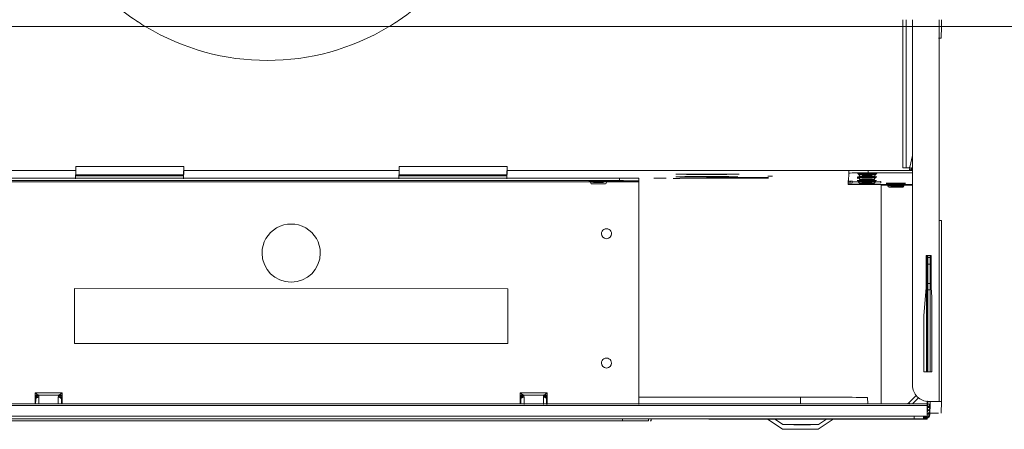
# Model space of a CAD drawing. Header units: millimetres. Extents: x 19459 to 41104, y 2709 to 43059.
# Tile 6 of 43: x 21364 to 21669, y 35792 to 35918. Entities that reach past the tile are written whole.
import ezdxf

# ---------------------------------------------------------------- set-up
doc = ezdxf.new("R2010")
doc.units = ezdxf.units.MM
doc.linetypes.add('ADSK_Скрыто', pattern=[300, 150, -150])
for name, color, linetype, lineweight in [('A-DETL-____-HDLN', 90, 'ADSK_Скрыто', 9), ('G-XREF-____-OTLN', 8, 'Continuous', 9), ('M-EQPM-____-OTLN', 50, 'Continuous', 20), ('M-HVAC-DUCT-OTLN', 70, 'Continuous', 20)]:
    doc.layers.add(name, color=color, linetype=linetype, lineweight=lineweight)

# ---------------------------------------------------------------- blocks, each defined once
blk = doc.blocks.new('City Class FR - City Class F_iam-1558930-В_Этаж 01_Вентиляция')
at = {"layer": 'A-DETL-____-HDLN'}
for p, q in [((-198.46, -38.42), (-198.46, -38.36)), ((-218.88, -85.79), (-218.88, -86.23)), ((-218.88, -85.79), (-218.88, -86.23)), ((-218.08, -85.79), (-218.08, -86.23)), ((-209.88, -86.21), (-209.88, -85.77)), ((-207.88, -85.77), (-207.87, -86.21)), ((-207.88, -85.77), (-207.87, -86.21)), ((-206.88, -86.21), (-206.88, -85.77))]:
    blk.add_line(p, q, dxfattribs=at)
at = {"layer": 'A-DETL-____-HDLN', "flags": 128}
for points in [[(-192.98, -37.28), (-193, -37.28), (-193.03, -37.28), (-193.06, -37.28), (-193.1, -37.28), (-193.14, -37.28), (-193.19, -37.28), (-193.24, -37.28)], [(-192.99, -37.13), (-193.02, -37.12), (-193.05, -37.12), (-193.09, -37.12), (-193.14, -37.12)]]:
    blk.add_lwpolyline(points, dxfattribs=at)
at = {"layer": 'A-DETL-____-HDLN'}
for centre, start_param, end_param in [((-204.84, -35.3), 3.150557, 3.490411), ((-204.84, -35.3), 2.792279, 3.138605), ((-204.82, -34.88), 3.150557, 3.490411), ((-204.82, -34.88), 2.792279, 3.138605), ((-204.82, -34.96), 3.150557, 3.490411), ((-204.82, -34.96), 2.792279, 3.138605), ((-204.84, -35.3), 5.933871, 6.274221), ((-204.84, -35.3), 0.002988, 0.348818), ((-204.82, -34.88), 5.933871, 6.274221), ((-204.82, -34.88), 0.002988, 0.348818), ((-204.82, -34.96), 5.933871, 6.274221), ((-204.82, -34.96), 0.002988, 0.348818), ((-195.87, -35.94), 3.150557, 3.490411), ((-195.87, -35.94), 2.792279, 3.138605), ((-195.87, -36.09), 3.150557, 3.490411), ((-195.87, -36.09), 2.792279, 3.138605), ((-195.87, -36.09), 0.002988, 0.348818), ((-195.87, -36.09), 5.933871, 6.274221), ((-195.87, -35.94), 5.933871, 6.274221), ((-195.87, -35.94), 0.002988, 0.348818), ((-112.86, -35.69), 3.150557, 3.490411), ((-112.86, -35.69), 2.792279, 3.138605), ((-112.86, -35.69), 5.933871, 6.274221), ((-112.86, -35.69), 0.002988, 0.348818), ((-195.97, -38.21), 2.792279, 3.138605), ((-195.97, -38.21), 3.150557, 3.490411), ((-195.92, -37.18), 2.792279, 3.138605), ((-195.92, -37.18), 3.150557, 3.490411), ((-195.97, -38.21), 0.002988, 0.348818), ((-195.97, -38.21), 5.933871, 6.274221), ((-195.92, -37.18), 0.002988, 0.348818), ((-195.92, -37.18), 5.933871, 6.274221)]:
    blk.add_ellipse(centre, major_axis=(1.55, 0), ratio=0.005175, start_param=start_param, end_param=end_param, dxfattribs=at)
at = {"layer": 'G-XREF-____-OTLN'}
for p, q in [((-181, 40.5), (-185.65, 37.39)), ((-165.18, 37.32), (-170, 40.53)), ((-214.65, 37.24), (-214.64, 37.33)), ((-214.65, 37.24), (-214.65, 36.44)), ((-214.65, 37.24), (-214.65, 36.44)), ((-201.28, 37.36), (-214.64, 37.33)), ((-214.64, 37.33), (-201.28, 37.36)), ((-213.48, 36.84), (-214.64, 36.84)), ((-214.64, 36.53), (-213.48, 36.54)), ((-214.47, 36.94), (-214.48, 36.68)), ((-214.48, 36.68), (-213.48, 36.69)), ((-213.48, 36.64), (-214.48, 36.64)), ((-213.48, 36.64), (-214.48, 36.64)), ((-213.48, 36.95), (-214.47, 36.95)), ((174.35, 38.06), (-210.65, 37.22)), ((174.35, 37.26), (-210.65, 36.42)), ((-210.65, 36.42), (-210.65, 37.22)), ((-175.65, 37.41), (-195.65, 37.36)), ((-181.07, 39.05), (-183.55, 37.39)), ((-167.42, 37.32), (-170.07, 39.08)), ((-147.15, 37.48), (-170.02, 37.43)), ((-170.02, 37.43), (-147.15, 37.48)), ((-129.36, 37.44), (-129.33, 37.97)), ((-128.52, 37.44), (-128.49, 37.97)), ((-120.49, 38.03), (84.51, 38.48)), ((-120.49, 38.03), (-120.49, 37.42)), ((-219.13, 31.83), (-218.97, 35.44)), ((-218.17, 35.44), (-215.48, 35.45)), ((-215.47, 35.45), (-215.63, 31.84)), ((-215.57, 33.67), (-215.62, 32.7)), ((-215.62, 32.65), (-215.57, 33.62)), ((-215.53, 34.68), (-215.57, 33.71)), ((-215.57, 33.66), (-215.53, 34.63)), ((-215.48, 35.69), (-215.53, 34.72)), ((-215.53, 34.67), (-215.48, 35.64)), ((-215.47, 35.99), (-215.48, 35.73)), ((-215.48, 35.68), (-215.47, 35.94)), ((-215.48, 35.68), (-215.48, 34.67)), ((-215.48, 34.67), (-215.48, 35.68)), ((-215.48, 35.64), (-215.48, 34.67)), ((-215.47, 35.94), (-214.67, 35.94)), ((-214.82, 32.66), (-214.77, 33.62)), ((-214.73, 34.63), (-214.77, 33.66)), ((-214.77, 32.65), (-214.77, 33.62)), ((-214.68, 35.64), (-214.73, 34.67)), ((-214.73, 33.66), (-214.73, 34.63)), ((-214.65, 36.44), (-214.64, 36.53)), ((-214.64, 36.43), (-213.48, 36.44)), ((-214.63, 33.05), (-214.64, 36.43)), ((-214.63, 33.05), (178.36, 33.9)), ((-219.13, 31.83), (-219.01, -24.17)), ((-219.01, -24.17), (-219.13, 31.83)), ((-218.21, -24.17), (-218.33, 31.83)), ((-215.63, 31.83), (-218.33, 31.83)), ((-215.62, 32.66), (-215.63, 32.39)), ((-215.63, 32.35), (-215.62, 32.61)), ((-215.13, 31.83), (-215.63, 31.83)), ((-214.82, 32.61), (-214.83, 32.35)), ((-214.83, 32.35), (-214.83, 31.71)), ((-214.63, 32.55), (178.37, 33.4)), ((178.37, 33.4), (-214.63, 32.55)), ((-214.62, 31.62), (-214.62, 32.55)), ((-210.1, 32.56), (-212.07, 30.58)), ((-209.13, 32.15), (-211.39, 29.88)), ((-211.38, 29.86), (-209.13, 32.12)), ((-209.13, 32.12), (-211.38, 29.86)), ((-209, 32.28), (-209.13, 32.15)), ((-209.13, 32.12), (-209.01, 32.24)), ((-209.13, 32.12), (-209.01, 32.24)), ((-209, 32.28), (-209.01, 32.24)), ((-200.46, 32.58), (-200.31, -35.03)), ((-196.27, 32.6), (-196.26, 30.66)), ((-196.27, 32.6), (-196.26, 30.66)), ((-175.47, 32.65), (-175.47, 30.59)), ((-175.47, 30.59), (-125.51, 30.7)), ((-125.51, 32.96), (-125.36, -35.87)), ((-97.2, 29.45), (-97.21, 33.04)), ((-97.21, 30.76), (-96.01, 30.77)), ((-97.01, 33.05), (-97.01, 31.47)), ((-97.01, 33.05), (-97.01, 31.48)), ((-97.01, 31.48), (-97.01, 33.05)), ((-96.39, 30.62), (-96.87, 30.26)), ((-96.01, 33.05), (-96.01, 30.77)), ((-90.01, 33.07), (-90.01, 30.78)), ((-90.01, 30.78), (-88.81, 30.78)), ((-89.14, 30.27), (-89.62, 30.64)), ((-89.01, 31.49), (-89.01, 32.95)), ((-89.01, 32.95), (-89.01, 31.49)), ((-88.81, 32.95), (-88.8, 29.47)), ((52.79, 33.26), (52.8, 29.77)), ((52.79, 31.09), (53.99, 31.09)), ((52.99, 33.26), (52.99, 31.8)), ((52.99, 33.26), (52.99, 31.8)), ((52.99, 31.8), (52.99, 33.26)), ((53.61, 30.95), (53.13, 30.58)), ((53.13, 30.58), (53.87, 30.58)), ((60.16, 30.49), (53.83, 30.48)), ((53.99, 31.09), (53.99, 33.26)), ((59.99, 33.28), (59.99, 31.11)), ((59.99, 31.11), (61.19, 31.11)), ((60.12, 30.6), (60.86, 30.6)), ((61.2, 30.46), (60.16, 30.46)), ((60.86, 30.6), (60.38, 30.96)), ((60.99, 31.82), (60.99, 33.28)), ((60.99, 31.82), (60.99, 33.28)), ((61.2, 29.79), (61.19, 33.28)), ((-97.2, 30.11), (-96.17, 30.12)), ((-88.8, 29.47), (-97.2, 29.45)), ((-96.87, 30.26), (-96.13, 30.26)), ((-89.84, 30.17), (-96.17, 30.16)), ((-89.88, 30.27), (-89.14, 30.27)), ((-89.84, 30.13), (-88.8, 30.13)), ((53.83, 30.44), (52.8, 30.44)), ((52.8, 29.77), (61.2, 29.79)), ((-209.88, -84.13), (-210.12, 26.85)), ((-216.11, 22.63), (-213.61, 22.64)), ((-216.06, -0.51), (-216.11, 22.63)), ((-215.56, -2.65), (-215.61, 22.63)), ((-214.81, 22.63), (-214.76, -2.65)), ((-214.56, -13.36), (-214.64, 22.64)), ((-214.36, -13.36), (-214.44, 22.64)), ((-213.61, 22.64), (-213.57, 5.21)), ((-84.97, 14.22), (49.03, 14.51)), ((-84.93, -2.78), (-84.97, 14.22)), ((49.03, 14.51), (49.07, -2.49)), ((-213.57, 5.21), (-214.31, -3.36)), ((-215.81, -3.37), (-216.06, -0.51)), ((-215.55, -4.68), (-215.56, -2.67)), ((-214.76, -2.67), (-215.56, -2.67)), ((-214.76, -2.67), (-214.75, -4.68)), ((49.07, -2.49), (-84.93, -2.78)), ((-215.78, -13.37), (-215.81, -3.37)), ((-215.54, -10.68), (-215.55, -4.68)), ((-215.55, -4.68), (-214.75, -4.68)), ((-214.75, -4.68), (-214.74, -10.68)), ((-214.31, -3.36), (-214.28, -13.36)), ((-215.54, -12.67), (-215.54, -10.68)), ((-215.54, -10.68), (-214.74, -10.68)), ((-214.74, -10.68), (-214.74, -12.67)), ((-214.28, -13.36), (-215.78, -13.37)), ((-215.53, -13.37), (-215.54, -12.67)), ((-215.54, -12.67), (-214.74, -12.67)), ((-214.74, -12.67), (-214.73, -13.36)), ((-218.21, -24.17), (-218.08, -84.15)), ((-200.31, -35.03), (-209.99, -35.05)), ((-196.11, -35.21), (-209.99, -35.24)), ((-207.08, -34.9), (-207.4, -35.45)), ((-207.06, -34.49), (-207.38, -35.04)), ((-207.06, -34.57), (-207.38, -35.12)), ((-202.28, -35.44), (-202.59, -34.89)), ((-202.26, -35.03), (-202.58, -34.48)), ((-202.26, -35.11), (-202.58, -34.56)), ((-200.16, -36.21), (-200.14, -35.74)), ((-191.33, -36.23), (-200.16, -36.21)), ((-200.14, -35.74), (-191.31, -35.67)), ((-197.99, -36.52), (-198.87, -36.53)), ((-198.11, -35.54), (-198.43, -36.09)), ((-198.12, -35.7), (-198.43, -36.25)), ((-193.31, -36.24), (-193.63, -35.69)), ((-193.31, -36.08), (-193.62, -35.53)), ((-191.31, -35.67), (-191.31, -36.34)), ((-190.28, -38.77), (-190.16, -36.24)), ((-190.16, -37.04), (-190.16, -36.24)), ((-190.16, -36.24), (-190.16, -37.04)), ((-190.12, -35.23), (-190.13, -35.66)), ((-190.13, -36.46), (-190.13, -35.66)), ((-125.37, -36.24), (-125.36, -36.07)), ((-125.37, -36.24), (-125.37, -37.04)), ((-125.37, -36.24), (-125.37, -37.04)), ((-125.36, -35.87), (89.64, -35.4)), ((-125.36, -36.07), (-109.87, -36.03)), ((83.63, -35.82), (-119.37, -36.26)), ((-119.37, -37.06), (-119.37, -36.26)), ((-115.11, -35.29), (-115.42, -35.84)), ((-110.3, -35.83), (-110.62, -35.28)), ((48.72, -39.07), (48.84, -36.49)), ((-209.98, -38.84), (-196.28, -38.81)), ((-198.21, -37.82), (-198.53, -38.37)), ((-198.17, -36.78), (-198.48, -37.33)), ((-198.46, -38.42), (-198.46, -38.36)), ((-196.28, -38.81), (-196.28, -39.61)), ((-84.68, -39.36), (-193.86, -39.6)), ((-193.41, -38.36), (-193.73, -37.81)), ((-193.36, -37.32), (-193.68, -36.77)), ((-193.46, -38.35), (-193.46, -38.41)), ((-190.28, -38.77), (-190.28, -39.57)), ((-165.28, -37.75), (-166.72, -37.76)), ((-138.06, -37.04), (-146.71, -37.06)), ((-135.94, -36.99), (-138.06, -37)), ((-138.06, -37), (-135.94, -36.99)), ((-130.01, -37.01), (-133.82, -37.02)), ((83.63, -36.62), (-119.37, -37.06)), ((-84.56, -36.77), (-84.68, -39.36)), ((-84.68, -39.36), (-84.67, -40.56)), ((-84.56, -37.97), (-84.67, -40.56)), ((-51.21, -37.81), (-84.61, -37.88)), ((-51.2, -37.64), (-84.6, -37.71)), ((-84.56, -36.98), (-84.56, -37.97)), ((-84.56, -37.97), (-51.21, -37.9)), ((-51.16, -36.7), (-51.28, -39.29)), ((-51.28, -39.29), (15.32, -39.15)), ((-51.27, -40.49), (-51.28, -39.29)), ((15.44, -36.56), (15.32, -39.15)), ((15.32, -39.15), (15.33, -40.35)), ((15.44, -37.76), (15.33, -40.35)), ((48.79, -37.59), (15.39, -37.66)), ((48.8, -37.42), (15.4, -37.49)), ((15.44, -37.76), (15.44, -36.76)), ((48.79, -37.69), (15.44, -37.76)), ((48.72, -39.07), (157.91, -38.84)), ((48.73, -40.27), (48.72, -39.07)), ((-196.28, -39.61), (-209.98, -39.64)), ((-209.97, -44.28), (-209.12, -40.59)), ((-209.9, -40.41), (-209.87, -39.64)), ((-209.42, -39.8), (-209.57, -40.49)), ((-209.12, -40.59), (-209.08, -39.69)), ((-206.97, -40.43), (-208.93, -40.43)), ((-207.97, -40.43), (-207.88, -84.13)), ((-207.97, -40.43), (-207.88, -84.13)), ((-206.88, -84.13), (-206.97, -40.43)), ((-84.67, -40.56), (-51.27, -40.49)), ((15.33, -40.35), (48.73, -40.27)), ((-218.88, -84.15), (-218.72, -80.55)), ((-218.88, -84.17), (-218.88, -85.74)), ((-218.88, -84.17), (-218.88, -85.74)), ((-218.08, -84.17), (-218.08, -85.74)), ((-209.88, -85.72), (-209.88, -84.13)), ((-207.88, -84.13), (-207.88, -85.72)), ((-207.88, -84.13), (-207.88, -85.72)), ((-206.88, -85.72), (-206.88, -84.13))]:
    blk.add_line(p, q, dxfattribs=at)
at = {"layer": 'G-XREF-____-OTLN', "flags": 128}
for points in [[(-209.01, 32.24), (-208.95, 32.3), (-208.89, 32.35), (-208.83, 32.4), (-208.76, 32.45), (-208.7, 32.5), (-208.63, 32.54), (-208.56, 32.58)], [(-207.4, -35.45), (-207.77, -35.7), (-207.79, -35.7)], [(-207.38, -35.04), (-207.75, -35.28), (-207.77, -35.29)], [(-207.38, -35.12), (-207.75, -35.36), (-207.77, -35.37)], [(-202.28, -35.44), (-201.9, -35.68), (-201.88, -35.69)], [(-202.26, -35.03), (-201.89, -35.27), (-201.86, -35.27)], [(-202.26, -35.11), (-201.89, -35.35), (-201.87, -35.35)], [(-198.43, -36.09), (-198.8, -36.34), (-198.82, -36.34)], [(-198.43, -36.25), (-198.8, -36.49), (-198.82, -36.49)], [(-193.31, -36.08), (-192.93, -36.32), (-192.91, -36.33)], [(-193.31, -36.24), (-192.94, -36.48), (-192.92, -36.48)], [(-115.42, -35.84), (-115.79, -36.09), (-115.81, -36.09)], [(-110.3, -35.83), (-109.93, -36.08), (-109.91, -36.08)], [(-198.53, -38.37), (-198.9, -38.61), (-198.92, -38.62)], [(-198.48, -37.33), (-198.85, -37.58), (-198.87, -37.58)], [(-193.41, -38.36), (-193.04, -38.6), (-193.02, -38.6)], [(-193.36, -37.32), (-192.99, -37.57), (-192.97, -37.57)], [(-192.98, -37.28), (-193, -37.28), (-193.03, -37.28), (-193.06, -37.28), (-193.1, -37.28), (-193.14, -37.28), (-193.19, -37.28), (-193.24, -37.28)], [(-192.99, -37.13), (-193.02, -37.12), (-193.05, -37.12), (-193.09, -37.12), (-193.14, -37.12)]]:
    blk.add_lwpolyline(points, dxfattribs=at)
at = {"layer": 'G-XREF-____-OTLN'}
for centre, major_axis, ratio, start_param, end_param in [((-175.5, 40.51), (5.5, 0.01), 0.005175, 3.141345, 6.282937), ((-175.5, 40.51), (5.5, 0.01), 0.005175, 2.748646, 3.133835), ((-175.5, 40.51), (5.5, 0.01), 0.005175, 0.007728, 0.392451), ((-214.65, 35.85), (0.648, 0.643), 0.814474, 0.691329, 2.462882), ((-214.65, 35.8), (0.641, 0.65), 0.818497, 0.678044, 2.450198), ((-214.47, 35.94), (-0.999, 0.046), 0.999987, 4.760269, 6.331065), ((-210.65, 37.24), (4, 0.01), 0.005175, 3.141593, 4.712141), ((-214.64, 36.33), (-0.002, 1), 0.000248, 5.240673, 6.283185), ((-195.65, 37.33), (6.5, 0.01), 0.005175, 1.570548, 4.712141), ((-175.57, 39.06), (5.5, 0.01), 0.005175, 3.141345, 6.282937), ((-175.57, 39.06), (5.5, 0.01), 0.005175, 2.748646, 3.133835), ((-175.57, 39.06), (5.5, 0.01), 0.005175, 0.78515, 2.355505), ((-175.65, 37.37), (6.5, 0.01), 0.005175, 4.712141, 7.853734), ((-175.57, 39.06), (5.5, 0.01), 0.005175, 0.007728, 0.392451), ((-150.65, 37.43), (3.5, 0.01), 0.005175, 3.141593, 6.282937), ((-120.49, 37.99), (8.84, 0.02), 0.005175, 2.887711, 3.141345), ((-120.49, 37.99), (8, 0.02), 0.005175, 1.570548, 3.141345), ((-214.79, 32.82), (0.648, 0.643), 0.814474, 0.710464, 2.462882), ((-214.79, 32.78), (0.641, 0.65), 0.818497, 0.693954, 2.450198), ((-214.74, 33.79), (0.641, 0.65), 0.818497, 0.753674, 2.450198), ((-214.74, 33.83), (0.648, 0.643), 0.814474, 0.772408, 2.462882), ((-214.57, 33.66), (1, 0.002), 0.005175, 3.141603, 4.642054), ((-214.57, 33.62), (1, 0.002), 0.005175, 1.638853, 3.141345), ((-214.7, 34.8), (0.641, 0.65), 0.818497, 0.814551, 2.450198), ((-214.69, 34.84), (0.648, 0.643), 0.814474, 1.577406, 2.462882), ((-214.53, 34.67), (1, 0.002), 0.005175, 3.141603, 4.588176), ((-214.53, 34.63), (1, 0.002), 0.005175, 1.69272, 3.141345), ((-214.48, 35.68), (1, 0.002), 0.005175, 3.141603, 3.926743), ((-214.48, 35.64), (1, 0.002), 0.005175, 2.355947, 3.141345), ((-214.47, 35.94), (1, 0.002), 0.005175, 2.355947, 3.141345), ((-214.57, 33.62), (-0.2, 0.009), 0.999987, 5.545667, 6.331065), ((-214.57, 33.66), (-0.2, 0.009), 0.999987, 5.545667, 6.283185), ((-214.57, 33.62), (0.2, 0), 0.005175, 2.355947, 3.141345), ((-214.53, 34.67), (-0.2, 0.009), 0.999987, 5.545667, 6.283185), ((-214.53, 34.63), (-0.2, 0.009), 0.999987, 5.545667, 6.331065), ((-214.53, 34.63), (0.2, 0), 0.005175, 2.355947, 3.141345), ((-210.65, 36.44), (4, 0.01), 0.005175, 3.141593, 4.712141), ((-214.64, 36.33), (0, 0.2), 0.000248, 5.240673, 6.283185), ((-218.33, 31.83), (0.8, 0.002), 0.005175, 3.141593, 4.712141), ((-214.63, 32.35), (-0.999, 0.046), 0.999987, 6.129707, 6.331065), ((-214.62, 32.66), (1, 0.002), 0.005175, 3.141603, 4.695971), ((-214.62, 32.61), (1, 0.002), 0.005175, 1.584886, 3.141345), ((-214.63, 32.35), (-0.999, 0.046), 0.999987, 4.760549, 6.129707), ((-215.12, 26.83), (-4.99, 0.23), 0.999987, 3.189473, 4.760271), ((-214.63, 32.35), (-0.2, 0.009), 0.999987, 4.760269, 6.331065), ((-214.62, 32.66), (-0.2, 0.009), 0.999987, 4.760269, 6.283185), ((-214.62, 32.61), (-0.2, 0.009), 0.999987, 4.760269, 6.331065), ((-214.62, 32.61), (0.2, 0), 0.005175, 1.570548, 3.141345), ((-214.64, 33.55), (-0.002, 1), 0.000248, 2.09908, 3.141593), ((-209.71, 32.95), (-0.709, 0.706), 0.003835, 1.96265, 3.141593), ((-209.71, 32.98), (-0.709, 0.706), 0.003835, 3.145077, 4.327504), ((-175.46, 30.7), (20.8, 0.05), 0.005175, 3.141593, 4.712141), ((-96.01, 31.48), (1, 0.002), 0.710757, 3.141593, 4.712036), ((59.99, 31.82), (1, 0.002), 0.710757, 4.712036, 6.282833), ((-115.48, 20.15), (-1.55, 0.07), 0.999987, 3.189473, 6.331065), ((-115.48, 20.15), (-1.55, 0.07), 0.999987, 0.04788, 3.189473), ((-17.91, -13.63), (-8.99, 0.41), 0.999987, 3.189473, 6.331065), ((-17.91, -13.63), (-8.99, 0.41), 0.999987, 0.04788, 3.189473), ((-115.4, -19.85), (-1.55, 0.07), 0.999987, 3.189473, 6.331065), ((-115.4, -19.85), (-1.55, 0.07), 0.999987, 0.04788, 3.189473), ((-218.21, -24.17), (0.8, 0.002), 0.005175, 3.141593, 4.712141), ((-204.84, -35.7), (2.99, 0.01), 0.005175, 1.570548, 3.141345), ((-204.84, -35.7), (2.99, 0.01), 0.005175, 3.141345, 4.712141), ((-204.82, -35.28), (2.99, 0.01), 0.005175, 1.570548, 3.141345), ((-204.82, -35.28), (2.99, 0.01), 0.005175, 3.141345, 4.712141), ((-204.82, -35.36), (2.99, 0.01), 0.005175, 1.570548, 3.141345), ((-204.82, -35.36), (2.99, 0.01), 0.005175, 3.141345, 4.712141), ((-204.84, -35.45), (2.56, 0.01), 0.005175, 1.570548, 3.138605), ((-204.84, -35.45), (2.56, 0.01), 0.005175, 3.141345, 4.712141), ((-204.82, -35.03), (2.56, 0.01), 0.005175, 1.570548, 3.138605), ((-204.82, -35.03), (2.56, 0.01), 0.005175, 3.141345, 4.712141), ((-204.82, -35.11), (2.56, 0.01), 0.005175, 1.570548, 3.138605), ((-204.82, -35.11), (2.56, 0.01), 0.005175, 3.141345, 4.712141), ((-204.84, -34.9), (2.24, 0), 0.005175, 0.002988, 3.138605), ((-204.84, -34.9), (2.24, 0), 0.005175, 3.150557, 6.274221), ((-204.82, -34.48), (2.24, 0), 0.005175, 0.002988, 3.138605), ((-204.82, -34.48), (2.24, 0), 0.005175, 3.150557, 6.274221), ((-204.82, -34.56), (2.24, 0), 0.005175, 0.002988, 3.138605), ((-204.82, -34.56), (2.24, 0), 0.005175, 3.150557, 6.274221), ((-204.82, -35.51), (1.87, 0), 0.005175, 1.574823, 3.138605), ((-204.82, -35.51), (1.87, 0), 0.005175, 3.141345, 4.707866), ((-204.82, -35.43), (1.87, 0), 0.005175, 1.570548, 3.138605), ((-204.82, -35.43), (1.87, 0), 0.005175, 3.141345, 4.707866), ((-204.84, -35.3), (1.55, 0), 0.005175, 3.150557, 6.274221), ((-204.84, -35.3), (1.55, 0), 0.005175, 0.002988, 3.138605), ((-204.82, -34.88), (1.55, 0), 0.005175, 0.002988, 3.138605), ((-204.82, -34.88), (1.55, 0), 0.005175, 3.150557, 6.274221), ((-204.82, -34.96), (1.55, 0), 0.005175, 0.002988, 3.138605), ((-204.82, -34.96), (1.55, 0), 0.005175, 3.150557, 6.274221), ((-204.84, -35.45), (2.56, 0.01), 0.005175, 0.002988, 1.570548), ((-204.84, -35.45), (2.56, 0.01), 0.005175, 4.712141, 6.282937), ((-204.84, -35.7), (2.99, 0.01), 0.005175, 4.712141, 6.282937), ((-204.82, -35.03), (2.56, 0.01), 0.005175, 0.002988, 1.570548), ((-204.82, -35.03), (2.56, 0.01), 0.005175, 4.712141, 6.282937), ((-204.82, -35.11), (2.56, 0.01), 0.005175, 0.002988, 1.570548), ((-204.82, -35.11), (2.56, 0.01), 0.005175, 4.712141, 6.282937), ((-204.82, -35.28), (2.99, 0.01), 0.005175, 4.712141, 7.853734), ((-204.82, -35.36), (2.99, 0.01), 0.005175, 4.712141, 7.853734), ((-204.82, -35.43), (1.87, 0), 0.005175, 0.78515, 1.570548), ((-195.87, -36.49), (2.99, 0.01), 0.005175, 2.355947, 3.141345), ((-195.87, -36.49), (2.99, 0.01), 0.005175, 3.141345, 4.712141), ((-195.87, -36.34), (2.99, 0.01), 0.005175, 1.570548, 3.141345), ((-195.87, -36.34), (2.99, 0.01), 0.005175, 3.141345, 4.712141), ((-195.87, -36.09), (2.56, 0.01), 0.005175, 1.570548, 3.138605), ((-195.87, -36.09), (2.56, 0.01), 0.005175, 3.141345, 4.712141), ((-195.87, -36.24), (2.56, 0.01), 0.005175, 1.570548, 3.138605), ((-195.87, -36.24), (2.56, 0.01), 0.005175, 3.141345, 4.712141), ((-195.87, -35.69), (2.24, 0), 0.005175, 0.002988, 3.138605), ((-195.87, -35.69), (2.24, 0), 0.005175, 3.150557, 6.274221), ((-195.87, -35.54), (2.24, 0), 0.005175, 0.002988, 3.138605), ((-195.87, -35.54), (2.24, 0), 0.005175, 3.150557, 6.274221), ((-195.87, -35.94), (1.55, 0), 0.005175, 3.150557, 6.274221), ((-195.87, -35.94), (1.55, 0), 0.005175, 0.002988, 3.138605), ((-195.87, -36.09), (1.55, 0), 0.005175, 0.002988, 3.138605), ((-195.87, -36.09), (1.55, 0), 0.005175, 3.150557, 6.274221), ((-196.12, -35.24), (6, 0.01), 0.005175, 0, 1.570548), ((-195.87, -36.09), (2.56, 0.01), 0.005175, 0.002988, 1.570548), ((-195.87, -36.09), (2.56, 0.01), 0.005175, 4.712141, 6.282937), ((-195.87, -36.24), (2.56, 0.01), 0.005175, 0.002988, 1.570548), ((-195.87, -36.24), (2.56, 0.01), 0.005175, 4.712141, 6.282937), ((-195.87, -36.34), (2.99, 0.01), 0.005175, 4.712141, 7.853734), ((-195.87, -36.49), (2.99, 0.01), 0.005175, 4.712141, 7.853734), ((-194.16, -36.25), (4, 0.01), 0.005175, 0.392451, 0.78515), ((-194.13, -35.67), (4, 0.01), 0.005175, 5.497539, 6.282937), ((-196.11, -36.04), (6, 0.01), 0.005175, 0, 0.533166), ((-119.37, -36.23), (6, 0.01), 0.005175, 3.141593, 4.712141), ((-125.36, -35.87), (0, 0.2), 0.000248, 3.932166, 4.717564), ((-112.86, -36.09), (2.99, 0.01), 0.005175, 1.570548, 3.141345), ((-112.86, -36.09), (2.99, 0.01), 0.005175, 3.141345, 4.712141), ((-112.86, -35.84), (2.56, 0.01), 0.005175, 1.570548, 3.138605), ((-112.86, -35.84), (2.56, 0.01), 0.005175, 3.141345, 4.712141), ((-112.86, -35.29), (2.24, 0), 0.005175, 0.002988, 3.138605), ((-112.86, -35.29), (2.24, 0), 0.005175, 3.150557, 6.274221), ((-112.86, -35.69), (1.55, 0), 0.005175, 3.150557, 6.274221), ((-112.86, -35.69), (1.55, 0), 0.005175, 0.002988, 3.138605), ((-112.86, -35.84), (2.56, 0.01), 0.005175, 0.002988, 1.570548), ((-112.86, -35.84), (2.56, 0.01), 0.005175, 4.712141, 6.282937), ((-112.86, -36.09), (2.99, 0.01), 0.005175, 4.712141, 7.853734), ((-195.97, -38.61), (2.99, 0.01), 0.005175, 1.570548, 4.712141), ((-195.92, -37.58), (2.99, 0.01), 0.005175, 1.570548, 4.712141), ((-195.97, -38.36), (2.56, 0.01), 0.005175, 1.570548, 3.138605), ((-195.97, -38.36), (2.56, 0.01), 0.005175, 3.141345, 4.712141), ((-195.92, -37.33), (2.56, 0.01), 0.005175, 1.570548, 3.138605), ((-195.92, -37.33), (2.56, 0.01), 0.005175, 3.141345, 4.712141), ((-195.96, -38.36), (2.5, 0.01), 0.005175, 0, 3.141345), ((-195.96, -38.41), (2.5, 0.01), 0.005175, 3.141593, 6.282937), ((-195.97, -37.81), (2.24, 0), 0.005175, 0.002988, 3.138605), ((-195.97, -37.81), (2.24, 0), 0.005175, 3.150557, 6.274221), ((-195.92, -36.78), (2.24, 0), 0.005175, 0.002988, 3.138605), ((-195.92, -36.78), (2.24, 0), 0.005175, 3.150557, 6.274221), ((-195.97, -38.21), (1.55, 0), 0.005175, 0.002988, 3.138605), ((-195.97, -38.21), (1.55, 0), 0.005175, 3.150557, 6.274221), ((-195.95, -38.15), (1.55, 0), 0.005175, 0, 3.141345), ((-195.95, -38.15), (1.55, 0), 0.005175, 3.141593, 6.282937), ((-195.92, -37.18), (1.55, 0), 0.005175, 0.002988, 3.138605), ((-195.92, -37.18), (1.55, 0), 0.005175, 3.150557, 6.274221), ((-196.28, -38.78), (6, 0.01), 0.005175, 4.712141, 6.282937), ((-196.28, -39.58), (6, 0.01), 0.005175, 4.712141, 6.282937), ((-195.97, -38.36), (2.56, 0.01), 0.005175, 0.002988, 1.570548), ((-195.97, -38.36), (2.56, 0.01), 0.005175, 4.712141, 6.282937), ((-195.97, -38.61), (2.99, 0.01), 0.005175, 6.282937, 7.853734), ((-195.97, -38.61), (2.99, 0.01), 0.005175, 4.712141, 6.282937), ((-195.92, -37.33), (2.56, 0.01), 0.005175, 0.002988, 1.570548), ((-195.92, -37.33), (2.56, 0.01), 0.005175, 4.712141, 6.282937), ((-195.92, -37.58), (2.99, 0.01), 0.005175, 6.282937, 7.853734), ((-195.92, -37.58), (2.99, 0.01), 0.005175, 4.712141, 6.282937), ((-195.92, -37.73), (1.87, 0), 0.005175, 0.002988, 1.570548), ((-195.92, -37.73), (1.87, 0), 0.005175, 4.712141, 6.282937), ((-195.87, -37.29), (2.99, 0.01), 0.005175, 0.019868, 0.360448), ((-195.87, -37.29), (2.99, 0.01), 0.005175, 5.919186, 6.262822), ((-155.87, -37.29), (9.62, 0.02), 0.005175, 6.282937, 9.42453), ((-155.87, -37.29), (9.62, 0.02), 0.005175, 3.145864, 6.278927), ((-155.87, -37.12), (9.62, 0.02), 0.005175, 6.282937, 9.42453), ((-155.87, -37.12), (9.62, 0.02), 0.005175, 3.145864, 6.278927), ((-146.38, -38.32), (10, 0.02), 0.005175, 2.827185, 3.141345), ((-146.38, -38.32), (10, 0.02), 0.005175, 3.145848, 3.455504), ((-146.42, -38.31), (9.62, 0.02), 0.005175, 0.314673, 3.141345), ((-146.42, -38.31), (9.62, 0.02), 0.005175, 3.145864, 6.278927), ((-146.39, -37.52), (9.62, 0.02), 0.005175, 6.282937, 9.42453), ((-146.39, -37.52), (9.62, 0.02), 0.005175, 3.145864, 6.278927), ((-119.37, -37.03), (6, 0.01), 0.005175, 3.141593, 4.712141), ((-208.93, -40.63), (-0.999, 0.046), 0.999987, 4.776266, 6.104173), ((-208.93, -40.63), (-0.2, 0.009), 0.999987, 4.760269, 6.104173), ((-217.92, -80.55), (0.8, 0.002), 0.005175, 1.570548, 3.141345), ((-218.08, -84.17), (0.8, 0.002), 0.005175, 3.141593, 4.712141)]:
    blk.add_ellipse(centre, major_axis=major_axis, ratio=ratio, start_param=start_param, end_param=end_param, dxfattribs=at)
for points in [[(-97.03, 30.86), (-97.04, 30.76), (-97.07, 30.54), (-97.11, 30.19), (-97.16, 29.82), (-97.19, 29.57), (-97.2, 29.45)], [(-97.01, 31.48), (-97.01, 31.38), (-97.01, 31.17), (-97.02, 30.96), (-97.03, 30.86)], [(-96.01, 30.77), (-96.01, 30.66), (-96.03, 30.45), (-96.12, 30.25), (-96.17, 30.16)], [(-90.01, 30.78), (-89.87, 30.78), (-89.61, 30.82), (-89.28, 30.98), (-89.06, 31.21), (-89.01, 31.4), (-89.01, 31.49)], [(-90.01, 30.78), (-90.01, 30.68), (-89.98, 30.47), (-89.89, 30.26), (-89.84, 30.17)], [(-88.98, 30.88), (-88.99, 30.98), (-89, 31.19), (-89.01, 31.39), (-89.01, 31.49)], [(-88.8, 29.47), (-88.82, 29.59), (-88.85, 29.84), (-88.9, 30.2), (-88.94, 30.56), (-88.97, 30.78), (-88.98, 30.88)], [(52.97, 31.19), (52.96, 31.08), (52.93, 30.87), (52.89, 30.51), (52.84, 30.14), (52.81, 29.9), (52.8, 29.77)], [(52.8, 30.44), (52.85, 30.46), (52.97, 30.52), (53.08, 30.56), (53.13, 30.58)], [(52.8, 29.77), (52.89, 29.84), (53.08, 29.96), (53.36, 30.14), (53.62, 30.32), (53.77, 30.43), (53.83, 30.48)], [(52.99, 31.8), (52.99, 31.7), (52.99, 31.49), (52.98, 31.29), (52.97, 31.19)], [(52.99, 31.8), (52.99, 31.71), (53.05, 31.52), (53.27, 31.29), (53.6, 31.13), (53.86, 31.09), (53.99, 31.09)], [(53.83, 30.48), (53.88, 30.58), (53.97, 30.78), (53.99, 30.99), (53.99, 31.09)], [(59.99, 31.11), (59.99, 31), (60.02, 30.79), (60.11, 30.59), (60.16, 30.49)], [(60.16, 30.49), (60.23, 30.44), (60.37, 30.33), (60.63, 30.16), (60.91, 29.98), (61.1, 29.85), (61.2, 29.79)], [(60.86, 30.6), (60.91, 30.58), (61.03, 30.53), (61.14, 30.48), (61.2, 30.46)], [(61.02, 31.2), (61.01, 31.3), (61, 31.51), (60.99, 31.72), (60.99, 31.82)], [(61.2, 29.79), (61.18, 29.91), (61.15, 30.16), (61.1, 30.53), (61.06, 30.88), (61.03, 31.1), (61.02, 31.2)], [(-97.2, 30.11), (-97.15, 30.14), (-97.03, 30.19), (-96.92, 30.24), (-96.87, 30.26)], [(-96.17, 30.16), (-96.23, 30.1), (-96.38, 29.99), (-96.64, 29.82), (-96.92, 29.63), (-97.11, 29.51), (-97.2, 29.45)], [(-89.84, 30.17), (-89.77, 30.12), (-89.63, 30.01), (-89.37, 29.83), (-89.09, 29.65), (-88.9, 29.53), (-88.8, 29.47)], [(-89.14, 30.27), (-89.09, 30.25), (-88.97, 30.21), (-88.86, 30.16), (-88.8, 30.13)]]:
    blk.add_open_spline(points, degree=3, dxfattribs=at)
for points, knots in [([(-96.17, 30.16), (-96.24, 30.17), (-96.36, 30.21), (-96.54, 30.31), (-96.71, 30.42), (-96.85, 30.55), (-96.97, 30.7), (-97.03, 30.79), (-97.03, 30.86)], [0, 0, 0, 0, 0.166667, 0.333333, 0.5, 0.666667, 0.8125, 1, 1, 1, 1]), ([(-88.98, 30.88), (-88.98, 30.82), (-89.01, 30.71), (-89.09, 30.57), (-89.21, 30.46), (-89.37, 30.36), (-89.56, 30.25), (-89.72, 30.19), (-89.84, 30.17)], [0, 0, 0, 0, 0.166667, 0.333333, 0.5, 0.625, 0.75, 1, 1, 1, 1]), ([(61.02, 31.2), (61, 31.14), (60.93, 31.02), (60.73, 30.79), (60.46, 30.6), (60.24, 30.52), (60.16, 30.49)], [0, 0, 0, 0, 0.2, 0.4, 0.8, 1, 1, 1, 1])]:
    blk.add_open_spline(points, degree=3, knots=knots, dxfattribs=at)
blk = doc.blocks.new('City Class FR - City Class 25 FR-1559149-В_Этаж 01_Вентиляция')
blk.add_blockref('City Class FR - City Class F_iam-1558930-В_Этаж 01_Вентиляция', (0, 0))
blk = doc.blocks.new('daa-oborudovanie-komplektkoaksialnogodymoxoda-sudliniteliami-1 - 60_100-1656877-В_Этаж 01_Вентиляция')
at = {"layer": 'A-DETL-____-HDLN', "color": 92}
for start, end in [(123.1577, 123.6453), (56.3547, 56.7768)]:
    blk.add_arc((0, 0), 73, start, end, dxfattribs=at)
at = {"layer": 'M-EQPM-____-OTLN', "color": 94}
blk.add_arc((0, 0), 73, 59.0692, 120.9308, dxfattribs=at)
at = {"layer": 'M-EQPM-____-OTLN', "color": 91}
for start, end in [(120.9308, 123.1187), (56.8158, 59.0692), (123.6843, 164.559), (43.3605, 56.3157)]:
    blk.add_arc((0, 0), 73, start, end, dxfattribs=at)

msp = doc.modelspace()

# ---------------------------------------------------------------- linework, layer by layer
at = {"layer": 'M-HVAC-DUCT-OTLN', "color": 5}
msp.add_line((20795.28, 35916.34), (24130.28, 35916.34), dxfattribs=at)

# ---------------------------------------------------------------- block references
at = {"layer": 'A-DETL-____-HDLN', "rotation": 179.8755786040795}
msp.add_blockref('City Class FR - City Class 25 FR-1559149-В_Этаж 01_Вентиляция', (21430.21, 35832.66), dxfattribs=at)
at = {"layer": 'A-DETL-____-HDLN', "color": 92, "rotation": 180}
msp.add_blockref('daa-oborudovanie-komplektkoaksialnogodymoxoda-sudliniteliami-1 - 60_100-1656877-В_Этаж 01_Вентиляция', (21440.77, 35978.84), dxfattribs=at)

doc.saveas('drawing.dxf')
